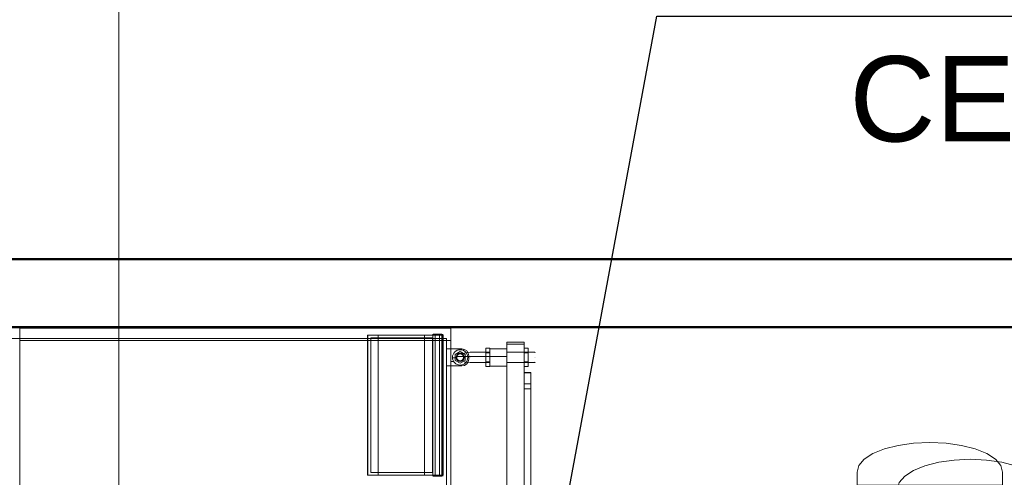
# Model space of a CAD drawing. Header units: metres. Extents: x -54598 to 1827199, y -329446 to -256744.
# Tile 74 of 256: x 12888 to 18652, y -265998 to -263317. Entities that reach past the tile are written whole.
import ezdxf
from ezdxf import colors
from ezdxf.entities.mleader import LeaderData, LeaderLine
from ezdxf.math import Vec2, Vec3

# ---------------------------------------------------------------- set-up
doc = ezdxf.new("R2010")
doc.units = ezdxf.units.M
for name, color, linetype, lineweight in [('A-WALL', 113, 'Continuous', 20), ('G-ANNO-SYMB', 7, 'Continuous', 9), ('M-EQPM', 7, 'Continuous', 20), ('P-PIPE', 7, 'Continuous', 20), ('ТС_труБы', 5, 'Continuous', 60)]:
    doc.layers.add(name, color=color, linetype=linetype, lineweight=lineweight)
doc.styles.add('ISO_1.0', font='isocpeur.ttf')

# ---------------------------------------------------------------- blocks, each defined once
blk = doc.blocks.new('ADSK_СтальСварка_Заглушка_ГОСТ17379-2001 - Исполнение 2-669850-В_Этаж 01_Сводный')
at = {"layer": 'P-PIPE', "color": 1}
for p, q in [((37.5, 213), (0, 213)), ((0, -213), (0, 213)), ((0, 213), (0, -213)), ((0, -213), (37.5, -213))]:
    blk.add_line(p, q, dxfattribs=at)
at = {"layer": 'P-PIPE', "color": 1, "flags": 128}
for points in [[(37.5, 213), (57, 207.7), (75.5, 191.9), (92.1, 166.5), (105.9, 132.8), (116.3, 92.4), (122.8, 47.4), (125, 0)], [(125, 0), (122.8, 47.4), (116.3, 92.4), (105.9, 132.8), (92.1, 166.5), (75.5, 191.9), (57, 207.7), (37.5, 213)], [(125, 0), (122.8, -47.4), (116.3, -92.4), (105.9, -132.8), (92.1, -166.5), (75.5, -191.9), (57, -207.7), (37.5, -213)], [(37.5, -213), (57, -207.7), (75.5, -191.9), (92.1, -166.5), (105.9, -132.8), (116.3, -92.4), (122.8, -47.4), (125, 0)]]:
    blk.add_lwpolyline(points, dxfattribs=at)
blk = doc.blocks.new('ADSK_СтальСварка_Заглушка_ГОСТ17379-2001 - Исполнение 2-V1-В_Этаж 01_Сводный')
at = {"layer": 'P-PIPE', "color": 5}
for p, q in [((37.5, 213), (0, 213)), ((0, -213), (0, 213)), ((0, 213), (0, -213)), ((0, -213), (37.5, -213))]:
    blk.add_line(p, q, dxfattribs=at)
at = {"layer": 'P-PIPE', "color": 5, "flags": 128}
for points in [[(37.5, 213), (57, 207.7), (75.5, 191.9), (92.1, 166.5), (105.9, 132.8), (116.3, 92.4), (122.8, 47.4), (125, 0)], [(125, 0), (122.8, 47.4), (116.3, 92.4), (105.9, 132.8), (92.1, 166.5), (75.5, 191.9), (57, 207.7), (37.5, 213)], [(125, 0), (122.8, -47.4), (116.3, -92.4), (105.9, -132.8), (92.1, -166.5), (75.5, -191.9), (57, -207.7), (37.5, -213)], [(37.5, -213), (57, -207.7), (75.5, -191.9), (92.1, -166.5), (105.9, -132.8), (116.3, -92.4), (122.8, -47.4), (125, 0)]]:
    blk.add_lwpolyline(points, dxfattribs=at)
blk = doc.blocks.new('fdsafdsf')
at = {"layer": 'A-WALL', "lineweight": 50}
for p, q in [((222724, 41661), (211524, 41661)), ((211724, 41461), (222524, 41461))]:
    blk.add_line(p, q, dxfattribs=at)
at = {"layer": 'G-ANNO-SYMB', "lineweight": 20}
blk.add_line((214776.5, 35249.2), (214776.5, 42871.7), dxfattribs=at)
at = {"layer": 'M-EQPM'}
for p, q in [((215748.1, 41458.1), (214487.1, 41458.1)), ((214487.1, 41458.1), (214487.1, 41457.3)), ((214487.1, 41457.3), (214487.1, 41458.1)), ((215748.1, 41458.1), (214487.1, 41458.1)), ((214487.1, 41457.3), (214487.1, 41458.1)), ((214487.1, 41458.1), (214487.1, 41457.3)), ((214487.1, 41422.1), (214487.1, 41457.3)), ((214487.1, 40790.9), (214487.1, 41457.3)), ((215623.1, 41459.1), (215693.1, 41459.1)), ((215623.1, 41458.1), (215623.1, 41459.1)), ((215693.1, 41458.1), (215623.1, 41458.1)), ((215630.1, 41460), (215630.1, 41459.1)), ((215630.1, 41460), (215630.1, 41459.1)), ((215632.9, 41461), (215633.1, 41461)), ((215632.9, 41461), (215633.1, 41461)), ((215633.1, 41461), (215633.2, 41461)), ((215633.1, 41461), (215633.2, 41461)), ((215633.1, 41460), (215633.1, 41460)), ((215633.1, 41460), (215633.1, 41460)), ((215633.1, 41460), (215633.1, 41460)), ((215633.1, 41460), (215633.1, 41460)), ((215633.1, 41459.1), (215633.1, 41459.1)), ((215633.1, 41459.1), (215633.1, 41459.1)), ((215633.1, 41459.1), (215633.1, 41459.1)), ((215633.1, 41459.1), (215633.1, 41459.1)), ((215636.1, 41459.1), (215636.1, 41460)), ((215636.1, 41459.1), (215636.1, 41460)), ((215649.1, 41459.1), (215649.1, 41458.1)), ((215649.1, 41459.1), (215649.1, 41458.1)), ((215662.1, 41459.1), (215654.1, 41459.1)), ((215654.1, 41459.1), (215654.1, 41459.1)), ((215654.1, 41458.1), (215654.1, 41459.1)), ((215654.1, 41458.1), (215654.1, 41459.1)), ((215654.1, 41458.1), (215654.1, 41459.1)), ((215654.1, 41458.1), (215654.1, 41458.1)), ((215654.1, 41458.1), (215662.1, 41458.1)), ((215662.1, 41459.1), (215662.1, 41459.1)), ((215662.1, 41458.1), (215662.1, 41459.1)), ((215662.1, 41458.1), (215662.1, 41459.1)), ((215662.1, 41458.1), (215662.1, 41459.1)), ((215662.1, 41458.1), (215662.1, 41458.1)), ((215667.1, 41458.1), (215667.1, 41459.1)), ((215667.1, 41458.1), (215667.1, 41459.1)), ((215680.1, 41460), (215680.1, 41459.1)), ((215680.1, 41460), (215680.1, 41459.1)), ((215682.9, 41461), (215683.1, 41461)), ((215682.9, 41461), (215683.1, 41461)), ((215683.1, 41461), (215683.2, 41461)), ((215683.1, 41461), (215683.2, 41461)), ((215683.1, 41460), (215683.1, 41460)), ((215683.1, 41460), (215683.1, 41460)), ((215683.1, 41460), (215683.1, 41460)), ((215683.1, 41460), (215683.1, 41460)), ((215683.1, 41459.1), (215683.1, 41459.1)), ((215683.1, 41459.1), (215683.1, 41459.1)), ((215683.1, 41459.1), (215683.1, 41459.1)), ((215683.1, 41459.1), (215683.1, 41459.1)), ((215686.1, 41459.1), (215686.1, 41460)), ((215686.1, 41459.1), (215686.1, 41460)), ((215693.1, 41459.1), (215693.1, 41458.1)), ((215748.1, 41458.1), (215748.1, 41457.3)), ((215748.1, 41457.3), (215748.1, 41458.1)), ((215748.1, 41457.3), (215748.1, 41458.1)), ((215748.1, 41458.1), (215748.1, 41457.3)), ((215748.1, 41457.3), (215748.1, 41422.1)), ((215748.1, 41457.3), (215748.1, 40790.9)), ((213239.6, 41427.9), (215735.6, 41427.9)), ((215748.1, 41422.1), (214487.1, 41422.1)), ((215504.1, 41438.1), (215702.6, 41438.1)), ((215504.1, 41028), (215504.1, 41438.1)), ((215505, 41438.1), (215505, 41028)), ((215507, 41438.1), (215505.1, 41438.1)), ((215505.1, 41438.1), (215536.1, 41438.1)), ((215505.1, 41028), (215505.1, 41438.1)), ((215514.1, 41430.1), (215695.1, 41430.1)), ((215514.1, 41036), (215514.1, 41430.1)), ((215536.1, 41438.1), (215544.8, 41438.1)), ((215536.1, 41028), (215536.1, 41438.1)), ((215544.8, 41438.1), (215671.3, 41438.1)), ((215671.3, 41438.1), (215695.8, 41438.1)), ((215671.3, 41028), (215671.3, 41438.1)), ((215671.3, 41438.1), (215695.3, 41438.1)), ((215671.3, 41438.1), (215671.3, 41028)), ((215695.1, 41036), (215695.1, 41430.1)), ((215695.3, 41438.1), (215695.3, 41028)), ((215695.6, 41438.1), (215695.6, 41028)), ((215695.8, 41438.1), (215705.5, 41438.1)), ((215695.9, 41440.9), (215695.9, 41025.5)), ((215695.9, 41438.1), (215695.9, 41028)), ((215697.2, 41440.9), (215696.5, 41440.9)), ((215696.5, 41440.9), (215715.1, 41440.9)), ((215696.5, 41438.1), (215697.2, 41438.1)), ((215697.2, 41438.1), (215722.2, 41438.1)), ((215702.6, 41028), (215702.6, 41438.1)), ((215705.5, 41438.1), (215715.1, 41438.1)), ((215715.1, 41440.9), (215722.2, 41440.9)), ((215715.1, 41025.5), (215715.1, 41440.9)), ((215715.1, 41438.1), (215715.1, 41028)), ((215726.1, 41438.1), (215716.4, 41438.1)), ((215722.2, 41440.9), (215722.2, 41025.5)), ((215722.2, 41438.1), (215726.1, 41438.1)), ((215722.2, 41438.1), (215722.2, 41028)), ((215724.5, 41025.5), (215724.5, 41440.9)), ((215726.3, 41028), (215726.3, 41438.1)), ((215735.6, 39956.9), (215735.6, 41427.9)), ((215780.6, 41397.9), (215735.6, 41397.9)), ((215735.6, 41397.9), (215735.6, 41347.9)), ((215780.6, 41397.9), (215735.6, 41397.9)), ((215735.6, 41397.9), (215735.6, 41347.9)), ((215780.6, 41397.9), (215735.6, 41397.9)), ((215735.6, 41397.9), (215735.6, 41347.9)), ((215780.6, 41397.9), (215735.6, 41397.9)), ((215735.6, 41397.9), (215735.6, 41347.9)), ((215850.6, 41386.2), (215850.6, 41399.5)), ((215862.6, 41399.5), (215850.6, 41399.5)), ((215850.6, 41386.2), (215850.6, 41399.5)), ((215862.6, 41399.5), (215850.6, 41399.5)), ((215862.6, 41399.5), (215862.6, 41386.2)), ((215862.6, 41399.5), (215862.6, 41386.2)), ((215863.5, 41398.4), (215862.6, 41397.4)), ((215863.5, 41398.4), (215862.6, 41397.4)), ((215912.6, 41398.4), (215863.5, 41398.4)), ((215912.6, 41398.4), (215863.5, 41398.4)), ((215912.6, 41417.9), (215962.6, 41417.9)), ((215912.6, 41411.9), (215912.6, 41417.9)), ((215912.6, 39973.9), (215912.6, 41411.9)), ((215956.6, 41411.9), (215912.6, 41411.9)), ((215912.6, 41411.9), (215962.6, 41411.9)), ((215962.6, 41411.9), (215956.6, 41411.9)), ((215957.6, 41411.9), (215962.6, 41411.9)), ((215962.6, 41417.9), (215962.6, 41411.9)), ((215962.6, 39973.9), (215962.6, 41411.9)), ((215962.6, 41386.2), (215962.6, 41399.5)), ((215974.6, 41399.5), (215962.6, 41399.5)), ((215962.6, 41386.2), (215962.6, 41399.5)), ((215974.6, 41399.5), (215962.6, 41399.5)), ((215974.6, 41399.5), (215974.6, 41386.2)), ((215974.6, 41399.5), (215974.6, 41386.2)), ((215765.6, 41371.4), (215755.6, 41371.4)), ((215775.6, 41390.2), (215760.6, 41381.6)), ((215775.6, 41390.2), (215760.6, 41381.6)), ((215760.6, 41381.6), (215760.6, 41364.2)), ((215760.6, 41381.6), (215760.6, 41364.2)), ((215760.6, 41364.2), (215775.6, 41355.6)), ((215760.6, 41364.2), (215775.6, 41355.6)), ((215912.6, 41375.4), (215765.6, 41375.4)), ((215790.6, 41381.6), (215775.6, 41390.2)), ((215790.6, 41381.6), (215775.6, 41390.2)), ((215775.6, 41355.6), (215790.6, 41364.2)), ((215775.6, 41355.6), (215790.6, 41364.2)), ((215804.8, 41387.9), (215787.5, 41385.6)), ((215804.8, 41387.9), (215787.5, 41385.6)), ((215787.5, 41372.9), (215787.5, 41372.9)), ((215787.5, 41372.9), (215787.5, 41372.9)), ((215787.5, 41372.9), (215787.5, 41372.9)), ((215787.5, 41372.9), (215787.5, 41372.9)), ((215790.6, 41364.2), (215790.6, 41381.6)), ((215790.6, 41364.2), (215790.6, 41381.6)), ((215800.6, 41367.9), (215800.6, 41377.9)), ((215800.6, 41367.9), (215800.6, 41377.9)), ((215800.6, 41367.9), (215800.6, 41377.9)), ((215800.6, 41367.9), (215800.6, 41377.9)), ((215862.6, 41387.9), (215804.8, 41387.9)), ((215862.6, 41387.9), (215804.8, 41387.9)), ((215804.8, 41372.9), (215804.8, 41372.9)), ((215804.8, 41372.9), (215804.8, 41372.9)), ((215804.8, 41372.9), (215804.8, 41372.9)), ((215804.8, 41372.9), (215804.8, 41372.9)), ((215850.6, 41359.6), (215850.6, 41386.2)), ((215862.6, 41386.2), (215850.6, 41386.2)), ((215862.6, 41386.2), (215850.6, 41386.2)), ((215850.6, 41359.6), (215850.6, 41386.2)), ((215862.6, 41386.2), (215850.6, 41386.2)), ((215862.6, 41386.2), (215850.6, 41386.2)), ((215862.6, 41386.2), (215862.6, 41359.6)), ((215862.6, 41386.2), (215862.6, 41359.6)), ((215862.6, 41372.9), (215862.6, 41372.9)), ((215862.6, 41372.9), (215862.6, 41372.9)), ((215862.6, 41372.9), (215862.6, 41372.9)), ((215862.6, 41372.9), (215862.6, 41372.9)), ((215862.6, 41372.9), (215862.6, 41372.9)), ((215862.6, 41372.9), (215862.6, 41372.9)), ((215862.6, 41372.9), (215862.6, 41372.9)), ((215862.6, 41372.9), (215862.6, 41372.9)), ((215863.5, 41372.9), (215863.5, 41372.9)), ((215863.5, 41372.9), (215863.5, 41372.9)), ((215863.5, 41372.9), (215863.5, 41372.9)), ((215863.5, 41372.9), (215863.5, 41372.9)), ((215963.2, 41387.9), (215912.6, 41387.9)), ((215963.2, 41387.9), (215912.6, 41387.9)), ((215912.6, 41372.9), (215912.6, 41372.9)), ((215912.6, 41372.9), (215912.6, 41372.9)), ((215912.6, 41372.9), (215912.6, 41372.9)), ((215912.6, 41372.9), (215912.6, 41372.9)), ((215912.6, 41372.9), (215912.6, 41372.9)), ((215912.6, 41372.9), (215912.6, 41372.9)), ((215912.6, 41372.9), (215912.6, 41372.9)), ((215912.6, 41372.9), (215912.6, 41372.9)), ((215962.6, 41359.6), (215962.6, 41386.2)), ((215974.6, 41386.2), (215962.6, 41386.2)), ((215974.6, 41386.2), (215962.6, 41386.2)), ((215962.6, 41359.6), (215962.6, 41386.2)), ((215974.6, 41386.2), (215962.6, 41386.2)), ((215974.6, 41386.2), (215962.6, 41386.2)), ((215994.1, 41387.9), (215963.2, 41387.9)), ((215994.1, 41387.9), (215963.2, 41387.9)), ((215974.6, 41386.2), (215974.6, 41359.6)), ((215974.6, 41386.2), (215974.6, 41359.6)), ((215995.6, 41386.4), (215994.1, 41387.9)), ((215995.6, 41386.4), (215994.1, 41387.9)), ((215994.1, 41372.9), (215994.1, 41372.9)), ((215994.1, 41372.9), (215994.1, 41372.9)), ((215994.1, 41372.9), (215994.1, 41372.9)), ((215994.1, 41372.9), (215994.1, 41372.9)), ((215995.6, 41372.9), (215995.6, 41372.9)), ((215995.6, 41372.9), (215995.6, 41372.9)), ((215995.6, 41372.9), (215995.6, 41372.9)), ((215995.6, 41372.9), (215995.6, 41372.9)), ((215735.6, 41347.9), (215780.6, 41347.9)), ((215735.6, 41347.9), (215780.6, 41347.9)), ((215735.6, 41347.9), (215780.6, 41347.9)), ((215735.6, 41347.9), (215780.6, 41347.9)), ((215755.6, 41360.9), (215748.1, 41360.9)), ((215787.5, 41360.2), (215804.8, 41357.9)), ((215787.5, 41360.2), (215804.8, 41357.9)), ((215804.8, 41357.9), (215862.6, 41357.9)), ((215804.8, 41357.9), (215862.6, 41357.9)), ((215850.6, 41346.3), (215850.6, 41359.6)), ((215862.6, 41359.6), (215850.6, 41359.6)), ((215850.6, 41359.6), (215862.6, 41359.6)), ((215850.6, 41346.3), (215850.6, 41359.6)), ((215862.6, 41359.6), (215850.6, 41359.6)), ((215850.6, 41359.6), (215862.6, 41359.6)), ((215862.6, 41346.3), (215850.6, 41346.3)), ((215862.6, 41346.3), (215850.6, 41346.3)), ((215862.6, 41359.6), (215862.6, 41346.3)), ((215862.6, 41359.6), (215862.6, 41346.3)), ((215862.6, 41348.4), (215863.5, 41347.4)), ((215862.6, 41348.4), (215863.5, 41347.4)), ((215863.5, 41347.4), (215912.6, 41347.4)), ((215863.5, 41347.4), (215912.6, 41347.4)), ((215912.6, 41357.9), (215963.2, 41357.9)), ((215912.6, 41357.9), (215963.2, 41357.9)), ((215962.6, 41346.3), (215962.6, 41359.6)), ((215974.6, 41359.6), (215962.6, 41359.6)), ((215962.6, 41359.6), (215974.6, 41359.6)), ((215962.6, 41346.3), (215962.6, 41359.6)), ((215974.6, 41359.6), (215962.6, 41359.6)), ((215962.6, 41359.6), (215974.6, 41359.6)), ((215974.6, 41346.3), (215962.6, 41346.3)), ((215974.6, 41346.3), (215962.6, 41346.3)), ((215963.2, 41357.9), (215994.1, 41357.9)), ((215963.2, 41357.9), (215994.1, 41357.9)), ((215974.6, 41359.6), (215974.6, 41346.3)), ((215974.6, 41359.6), (215974.6, 41346.3)), ((215994.1, 41357.9), (215995.6, 41359.4)), ((215994.1, 41357.9), (215995.6, 41359.4)), ((215962.6, 41328.1), (215962.6, 41328.9)), ((215982.6, 41328.9), (215962.6, 41328.9)), ((215962.6, 40057.7), (215962.6, 41328.1)), ((215982.6, 41328.1), (215962.6, 41328.1)), ((215982.6, 41328.1), (215962.6, 41328.1)), ((215982.6, 41328.9), (215982.6, 41328.1)), ((215982.6, 41328.1), (215982.6, 40057.7)), ((215982.6, 41295.4), (215962.6, 41295.4)), ((215982.6, 41295.4), (215962.6, 41295.4)), ((215962.6, 41280.4), (215962.6, 41295.4)), ((215962.6, 41295.4), (215962.6, 41280.4)), ((215962.6, 41280.4), (215962.6, 41295.4)), ((215962.6, 41295.4), (215962.6, 41280.4)), ((215962.6, 41280.4), (215982.6, 41280.4)), ((215962.6, 41280.4), (215982.6, 41280.4)), ((215982.6, 41280.4), (215982.6, 41295.4)), ((215982.6, 41295.4), (215982.6, 41280.4)), ((215982.6, 41280.4), (215982.6, 41295.4)), ((215982.6, 41295.4), (215982.6, 41280.4)), ((215702.6, 41028), (215504.1, 41028)), ((215536.1, 41028), (215505.1, 41028)), ((215505.1, 41028), (215507, 41028)), ((215695.1, 41036), (215514.1, 41036)), ((215544.8, 41028), (215536.1, 41028)), ((215671.3, 41028), (215544.8, 41028)), ((215695.8, 41028), (215671.3, 41028)), ((215695.3, 41028), (215671.3, 41028)), ((215705.5, 41028), (215695.8, 41028)), ((215697.2, 41028), (215696.5, 41028)), ((215715.1, 41025.5), (215696.5, 41025.5)), ((215696.5, 41025.5), (215697.2, 41025.5)), ((215722.2, 41028), (215697.2, 41028)), ((215715.1, 41028), (215705.5, 41028)), ((215722.2, 41025.5), (215715.1, 41025.5)), ((215716.4, 41028), (215726.1, 41028)), ((215726.1, 41028), (215722.2, 41028))]:
    blk.add_line(p, q, dxfattribs=at)
at = {"layer": 'M-EQPM', "flags": 128}
for points in [[(215630.1, 41460), (215630.2, 41460.1), (215630.4, 41460.2), (215630.5, 41460.3), (215630.7, 41460.4), (215630.8, 41460.4), (215631, 41460.5), (215631.2, 41460.6), (215631.3, 41460.7), (215631.5, 41460.7), (215631.7, 41460.8), (215631.9, 41460.8), (215632, 41460.9), (215632.2, 41460.9), (215632.4, 41460.9), (215632.6, 41460.9), (215632.8, 41461), (215632.9, 41461)], [(215630.1, 41460), (215630.2, 41460.1), (215630.4, 41460.2), (215630.5, 41460.3), (215630.7, 41460.4), (215630.8, 41460.4), (215631, 41460.5), (215631.2, 41460.6), (215631.3, 41460.7), (215631.5, 41460.7), (215631.7, 41460.8), (215631.9, 41460.8), (215632, 41460.9), (215632.2, 41460.9), (215632.4, 41460.9), (215632.6, 41460.9), (215632.8, 41461), (215632.9, 41461)], [(215633.1, 41461), (215633.1, 41461), (215633.1, 41461), (215633.1, 41461), (215633, 41461), (215633, 41461), (215633, 41461), (215633, 41461), (215633, 41461), (215633, 41461), (215633, 41461), (215633, 41461), (215633, 41461), (215633, 41461), (215633, 41461), (215633, 41461), (215633, 41461), (215633, 41461), (215633, 41461), (215633, 41461), (215633, 41461), (215633, 41461), (215633, 41461), (215633, 41461), (215633, 41461), (215633, 41461), (215632.9, 41461), (215632.9, 41461), (215632.9, 41461), (215632.9, 41461), (215632.9, 41461), (215632.9, 41461), (215632.9, 41461), (215632.9, 41461), (215632.9, 41461)], [(215632.9, 41461), (215632.9, 41461), (215632.9, 41461), (215632.9, 41461), (215632.9, 41461), (215632.9, 41461), (215632.9, 41461), (215632.9, 41461), (215632.9, 41461), (215633, 41461), (215633, 41461), (215633, 41461), (215633, 41461), (215633, 41461), (215633, 41461), (215633, 41461), (215633, 41461), (215633, 41461), (215633, 41461), (215633, 41461), (215633, 41461), (215633, 41461), (215633, 41461), (215633, 41461), (215633, 41461), (215633, 41461), (215633, 41461), (215633, 41461), (215633, 41461), (215633, 41461), (215633, 41461), (215633.1, 41461), (215633.1, 41461), (215633.1, 41461), (215633.1, 41461), (215633.1, 41461)], [(215633.1, 41461), (215633.1, 41461), (215633.1, 41461), (215633.1, 41461), (215633, 41461), (215633, 41461), (215633, 41461), (215633, 41461), (215633, 41461), (215633, 41461), (215633, 41461), (215633, 41461), (215633, 41461), (215633, 41461), (215633, 41461), (215633, 41461), (215633, 41461), (215633, 41461), (215633, 41461), (215633, 41461), (215633, 41461), (215633, 41461), (215633, 41461), (215633, 41461), (215633, 41461), (215633, 41461), (215632.9, 41461), (215632.9, 41461), (215632.9, 41461), (215632.9, 41461), (215632.9, 41461), (215632.9, 41461), (215632.9, 41461), (215632.9, 41461), (215632.9, 41461)], [(215632.9, 41461), (215632.9, 41461), (215632.9, 41461), (215632.9, 41461), (215632.9, 41461), (215632.9, 41461), (215632.9, 41461), (215632.9, 41461), (215632.9, 41461), (215633, 41461), (215633, 41461), (215633, 41461), (215633, 41461), (215633, 41461), (215633, 41461), (215633, 41461), (215633, 41461), (215633, 41461), (215633, 41461), (215633, 41461), (215633, 41461), (215633, 41461), (215633, 41461), (215633, 41461), (215633, 41461), (215633, 41461), (215633, 41461), (215633, 41461), (215633, 41461), (215633, 41461), (215633, 41461), (215633.1, 41461), (215633.1, 41461), (215633.1, 41461), (215633.1, 41461), (215633.1, 41461)], [(215633.1, 41461), (215633.1, 41461), (215633.1, 41461), (215633.1, 41461), (215633.1, 41461), (215633.1, 41461), (215633.1, 41461), (215633.1, 41461), (215633.1, 41461), (215633.1, 41461), (215633.1, 41461), (215633.1, 41461), (215633.1, 41461), (215633.1, 41461), (215633.1, 41461), (215633.1, 41461), (215633.2, 41461), (215633.2, 41461), (215633.2, 41461), (215633.2, 41461), (215633.2, 41461), (215633.2, 41461), (215633.2, 41461), (215633.2, 41461), (215633.2, 41461), (215633.2, 41461), (215633.2, 41461), (215633.2, 41461), (215633.2, 41461), (215633.2, 41461), (215633.2, 41461), (215633.2, 41461), (215633.2, 41461), (215633.2, 41461), (215633.2, 41461)], [(215633.2, 41461), (215633.2, 41461), (215633.2, 41461), (215633.2, 41461), (215633.2, 41461), (215633.2, 41461), (215633.2, 41461), (215633.2, 41461), (215633.2, 41461), (215633.2, 41461), (215633.2, 41461), (215633.2, 41461), (215633.2, 41461), (215633.2, 41461), (215633.2, 41461), (215633.2, 41461), (215633.2, 41461), (215633.2, 41461), (215633.2, 41461), (215633.2, 41461), (215633.1, 41461), (215633.1, 41461), (215633.1, 41461), (215633.1, 41461), (215633.1, 41461), (215633.1, 41461), (215633.1, 41461), (215633.1, 41461), (215633.1, 41461), (215633.1, 41461), (215633.1, 41461), (215633.1, 41461), (215633.1, 41461), (215633.1, 41461), (215633.1, 41461), (215633.1, 41461)], [(215633.1, 41461), (215633.1, 41461), (215633.1, 41461), (215633.1, 41461), (215633.1, 41461), (215633.1, 41461), (215633.1, 41461), (215633.1, 41461), (215633.1, 41461), (215633.1, 41461), (215633.1, 41461), (215633.1, 41461), (215633.1, 41461), (215633.1, 41461), (215633.1, 41461), (215633.1, 41461), (215633.2, 41461), (215633.2, 41461), (215633.2, 41461), (215633.2, 41461), (215633.2, 41461), (215633.2, 41461), (215633.2, 41461), (215633.2, 41461), (215633.2, 41461), (215633.2, 41461), (215633.2, 41461), (215633.2, 41461), (215633.2, 41461), (215633.2, 41461), (215633.2, 41461), (215633.2, 41461), (215633.2, 41461), (215633.2, 41461), (215633.2, 41461)], [(215633.2, 41461), (215633.2, 41461), (215633.2, 41461), (215633.2, 41461), (215633.2, 41461), (215633.2, 41461), (215633.2, 41461), (215633.2, 41461), (215633.2, 41461), (215633.2, 41461), (215633.2, 41461), (215633.2, 41461), (215633.2, 41461), (215633.2, 41461), (215633.2, 41461), (215633.2, 41461), (215633.2, 41461), (215633.2, 41461), (215633.2, 41461), (215633.2, 41461), (215633.1, 41461), (215633.1, 41461), (215633.1, 41461), (215633.1, 41461), (215633.1, 41461), (215633.1, 41461), (215633.1, 41461), (215633.1, 41461), (215633.1, 41461), (215633.1, 41461), (215633.1, 41461), (215633.1, 41461), (215633.1, 41461), (215633.1, 41461), (215633.1, 41461), (215633.1, 41461)], [(215633.2, 41461), (215633.4, 41461), (215633.6, 41460.9), (215633.8, 41460.9), (215633.9, 41460.9), (215634.1, 41460.9), (215634.3, 41460.8), (215634.5, 41460.8), (215634.6, 41460.7), (215634.8, 41460.7), (215635, 41460.6), (215635.2, 41460.5), (215635.3, 41460.4), (215635.5, 41460.4), (215635.6, 41460.3), (215635.8, 41460.2), (215635.9, 41460.1), (215636.1, 41460)], [(215633.2, 41461), (215633.4, 41461), (215633.6, 41460.9), (215633.8, 41460.9), (215633.9, 41460.9), (215634.1, 41460.9), (215634.3, 41460.8), (215634.5, 41460.8), (215634.6, 41460.7), (215634.8, 41460.7), (215635, 41460.6), (215635.2, 41460.5), (215635.3, 41460.4), (215635.5, 41460.4), (215635.6, 41460.3), (215635.8, 41460.2), (215635.9, 41460.1), (215636.1, 41460)], [(215680.1, 41460), (215680.2, 41460.1), (215680.4, 41460.2), (215680.5, 41460.3), (215680.7, 41460.4), (215680.8, 41460.4), (215681, 41460.5), (215681.2, 41460.6), (215681.3, 41460.7), (215681.5, 41460.7), (215681.7, 41460.8), (215681.9, 41460.8), (215682, 41460.9), (215682.2, 41460.9), (215682.4, 41460.9), (215682.6, 41460.9), (215682.8, 41461), (215682.9, 41461)], [(215680.1, 41460), (215680.2, 41460.1), (215680.4, 41460.2), (215680.5, 41460.3), (215680.7, 41460.4), (215680.8, 41460.4), (215681, 41460.5), (215681.2, 41460.6), (215681.3, 41460.7), (215681.5, 41460.7), (215681.7, 41460.8), (215681.9, 41460.8), (215682, 41460.9), (215682.2, 41460.9), (215682.4, 41460.9), (215682.6, 41460.9), (215682.8, 41461), (215682.9, 41461)], [(215683.1, 41461), (215683.1, 41461), (215683.1, 41461), (215683.1, 41461), (215683, 41461), (215683, 41461), (215683, 41461), (215683, 41461), (215683, 41461), (215683, 41461), (215683, 41461), (215683, 41461), (215683, 41461), (215683, 41461), (215683, 41461), (215683, 41461), (215683, 41461), (215683, 41461), (215683, 41461), (215683, 41461), (215683, 41461), (215683, 41461), (215683, 41461), (215683, 41461), (215683, 41461), (215683, 41461), (215682.9, 41461), (215682.9, 41461), (215682.9, 41461), (215682.9, 41461), (215682.9, 41461), (215682.9, 41461), (215682.9, 41461), (215682.9, 41461), (215682.9, 41461)], [(215682.9, 41461), (215682.9, 41461), (215682.9, 41461), (215682.9, 41461), (215682.9, 41461), (215682.9, 41461), (215682.9, 41461), (215682.9, 41461), (215682.9, 41461), (215683, 41461), (215683, 41461), (215683, 41461), (215683, 41461), (215683, 41461), (215683, 41461), (215683, 41461), (215683, 41461), (215683, 41461), (215683, 41461), (215683, 41461), (215683, 41461), (215683, 41461), (215683, 41461), (215683, 41461), (215683, 41461), (215683, 41461), (215683, 41461), (215683, 41461), (215683, 41461), (215683, 41461), (215683, 41461), (215683.1, 41461), (215683.1, 41461), (215683.1, 41461), (215683.1, 41461), (215683.1, 41461)], [(215683.1, 41461), (215683.1, 41461), (215683.1, 41461), (215683.1, 41461), (215683, 41461), (215683, 41461), (215683, 41461), (215683, 41461), (215683, 41461), (215683, 41461), (215683, 41461), (215683, 41461), (215683, 41461), (215683, 41461), (215683, 41461), (215683, 41461), (215683, 41461), (215683, 41461), (215683, 41461), (215683, 41461), (215683, 41461), (215683, 41461), (215683, 41461), (215683, 41461), (215683, 41461), (215683, 41461), (215682.9, 41461), (215682.9, 41461), (215682.9, 41461), (215682.9, 41461), (215682.9, 41461), (215682.9, 41461), (215682.9, 41461), (215682.9, 41461), (215682.9, 41461)], [(215682.9, 41461), (215682.9, 41461), (215682.9, 41461), (215682.9, 41461), (215682.9, 41461), (215682.9, 41461), (215682.9, 41461), (215682.9, 41461), (215682.9, 41461), (215683, 41461), (215683, 41461), (215683, 41461), (215683, 41461), (215683, 41461), (215683, 41461), (215683, 41461), (215683, 41461), (215683, 41461), (215683, 41461), (215683, 41461), (215683, 41461), (215683, 41461), (215683, 41461), (215683, 41461), (215683, 41461), (215683, 41461), (215683, 41461), (215683, 41461), (215683, 41461), (215683, 41461), (215683, 41461), (215683.1, 41461), (215683.1, 41461), (215683.1, 41461), (215683.1, 41461), (215683.1, 41461)], [(215683.1, 41461), (215683.1, 41461), (215683.1, 41461), (215683.1, 41461), (215683.1, 41461), (215683.1, 41461), (215683.1, 41461), (215683.1, 41461), (215683.1, 41461), (215683.1, 41461), (215683.1, 41461), (215683.1, 41461), (215683.1, 41461), (215683.1, 41461), (215683.1, 41461), (215683.1, 41461), (215683.2, 41461), (215683.2, 41461), (215683.2, 41461), (215683.2, 41461), (215683.2, 41461), (215683.2, 41461), (215683.2, 41461), (215683.2, 41461), (215683.2, 41461), (215683.2, 41461), (215683.2, 41461), (215683.2, 41461), (215683.2, 41461), (215683.2, 41461), (215683.2, 41461), (215683.2, 41461), (215683.2, 41461), (215683.2, 41461), (215683.2, 41461)], [(215683.2, 41461), (215683.2, 41461), (215683.2, 41461), (215683.2, 41461), (215683.2, 41461), (215683.2, 41461), (215683.2, 41461), (215683.2, 41461), (215683.2, 41461), (215683.2, 41461), (215683.2, 41461), (215683.2, 41461), (215683.2, 41461), (215683.2, 41461), (215683.2, 41461), (215683.2, 41461), (215683.2, 41461), (215683.2, 41461), (215683.2, 41461), (215683.2, 41461), (215683.1, 41461), (215683.1, 41461), (215683.1, 41461), (215683.1, 41461), (215683.1, 41461), (215683.1, 41461), (215683.1, 41461), (215683.1, 41461), (215683.1, 41461), (215683.1, 41461), (215683.1, 41461), (215683.1, 41461), (215683.1, 41461), (215683.1, 41461), (215683.1, 41461), (215683.1, 41461)], [(215683.1, 41461), (215683.1, 41461), (215683.1, 41461), (215683.1, 41461), (215683.1, 41461), (215683.1, 41461), (215683.1, 41461), (215683.1, 41461), (215683.1, 41461), (215683.1, 41461), (215683.1, 41461), (215683.1, 41461), (215683.1, 41461), (215683.1, 41461), (215683.1, 41461), (215683.1, 41461), (215683.2, 41461), (215683.2, 41461), (215683.2, 41461), (215683.2, 41461), (215683.2, 41461), (215683.2, 41461), (215683.2, 41461), (215683.2, 41461), (215683.2, 41461), (215683.2, 41461), (215683.2, 41461), (215683.2, 41461), (215683.2, 41461), (215683.2, 41461), (215683.2, 41461), (215683.2, 41461), (215683.2, 41461), (215683.2, 41461), (215683.2, 41461)], [(215683.2, 41461), (215683.2, 41461), (215683.2, 41461), (215683.2, 41461), (215683.2, 41461), (215683.2, 41461), (215683.2, 41461), (215683.2, 41461), (215683.2, 41461), (215683.2, 41461), (215683.2, 41461), (215683.2, 41461), (215683.2, 41461), (215683.2, 41461), (215683.2, 41461), (215683.2, 41461), (215683.2, 41461), (215683.2, 41461), (215683.2, 41461), (215683.2, 41461), (215683.1, 41461), (215683.1, 41461), (215683.1, 41461), (215683.1, 41461), (215683.1, 41461), (215683.1, 41461), (215683.1, 41461), (215683.1, 41461), (215683.1, 41461), (215683.1, 41461), (215683.1, 41461), (215683.1, 41461), (215683.1, 41461), (215683.1, 41461), (215683.1, 41461), (215683.1, 41461)], [(215683.2, 41461), (215683.4, 41461), (215683.6, 41460.9), (215683.8, 41460.9), (215683.9, 41460.9), (215684.1, 41460.9), (215684.3, 41460.8), (215684.5, 41460.8), (215684.6, 41460.7), (215684.8, 41460.7), (215685, 41460.6), (215685.2, 41460.5), (215685.3, 41460.4), (215685.5, 41460.4), (215685.6, 41460.3), (215685.8, 41460.2), (215685.9, 41460.1), (215686.1, 41460)], [(215683.2, 41461), (215683.4, 41461), (215683.6, 41460.9), (215683.8, 41460.9), (215683.9, 41460.9), (215684.1, 41460.9), (215684.3, 41460.8), (215684.5, 41460.8), (215684.6, 41460.7), (215684.8, 41460.7), (215685, 41460.6), (215685.2, 41460.5), (215685.3, 41460.4), (215685.5, 41460.4), (215685.6, 41460.3), (215685.8, 41460.2), (215685.9, 41460.1), (215686.1, 41460)]]:
    blk.add_lwpolyline(points, dxfattribs=at)
at = {"layer": 'M-EQPM'}
for centre, radius, start, end in [((215775.6, 41372.9), 22.5, 0, 180), ((215775.6, 41372.9), 22.5, 0, 180), ((215780.6, 41377.9), 20, 0, 90), ((215780.6, 41377.9), 20, 0, 90), ((215780.6, 41377.9), 20, 0, 90), ((215780.6, 41377.9), 20, 0, 90), ((215775.6, 41372.9), 22.5, 180, 0), ((215775.6, 41372.9), 22.5, 180, 0), ((215775.6, 41372.9), 12, 0, 180), ((215775.6, 41372.9), 12, 0, 180), ((215775.6, 41372.9), 12, 0, 180), ((215775.6, 41372.9), 12, 0, 180), ((215775.6, 41372.9), 12, 180, 0), ((215775.6, 41372.9), 12, 180, 0), ((215775.6, 41372.9), 12, 180, 0), ((215775.6, 41372.9), 12, 180, 0), ((215775.6, 41372.9), 11.9, 0, 180), ((215775.6, 41372.9), 11.9, 0, 180), ((215775.6, 41372.9), 11.9, 180, 0), ((215775.6, 41372.9), 11.9, 180, 0), ((215775.6, 41372.9), 10.5, 0, 180), ((215775.6, 41372.9), 10.5, 0, 180), ((215775.6, 41372.9), 10.5, 180, 0), ((215775.6, 41372.9), 10.5, 180, 0), ((215775.6, 41372.9), 10, 0, 180), ((215775.6, 41372.9), 10, 0, 180), ((215775.6, 41372.9), 10, 180, 0), ((215775.6, 41372.9), 10, 180, 0), ((215780.6, 41367.9), 20, 270, 0), ((215780.6, 41367.9), 20, 270, 0), ((215780.6, 41367.9), 20, 270, 0), ((215780.6, 41367.9), 20, 270, 0)]:
    blk.add_arc(centre, radius, start, end, dxfattribs=at)
at = {"layer": 'P-PIPE', "color": 5, "rotation": 90}
blk.add_blockref('ADSK_СтальСварка_Заглушка_ГОСТ17379-2001 - Исполнение 2-V1-В_Этаж 01_Сводный', (217150.6, 40999), dxfattribs=at)
at = {"layer": 'P-PIPE', "color": 1, "rotation": 90}
blk.add_blockref('ADSK_СтальСварка_Заглушка_ГОСТ17379-2001 - Исполнение 2-669850-В_Этаж 01_Сводный', (217269, 40949.6), dxfattribs=at)
blk = doc.blocks.new('_None')

msp = doc.modelspace()

# ---------------------------------------------------------------- block references
at = {"color": 5, "lineweight": 30, "xscale": 2, "yscale": 2, "zscale": 2}
msp.add_blockref('fdsafdsf', (-416084.8, -348041.5), dxfattribs=at)

# ---------------------------------------------------------------- next in the draw order: leaders
at = {"layer": 'ТС_труБы', "color": 5, "linetype": 'Continuous', "lineweight": 5}
ml = msp.add_multileader_mtext('Standard', dxfattribs=at)
ml.set_content('{\\fArial|b0|i0|c204|p34;\\C0;НАСОС ЦИРКУЛЯЦИИ /НАСОС СЕТЕВОЙ/ ГВС N=\\fArial|b0|i0|c0|p34;1.5\\fArial|b0|i0|c204|p34; КВТ}', color=250, style='ISO_1.0')
ml.set_leader_properties(color=250)
ml.set_arrow_properties(name='NONE')
ml.build(insert=Vec2(0, 0))
ml.multileader.update_dxf_attribs({"text_left_attachment_type": 6, "text_right_attachment_type": 6, "dogleg_length": 86.4, "arrow_head_size": 200})
ctx = ml.context
ctx.base_point, ctx.char_height, ctx.arrow_head_size, ctx.landing_gap_size, ctx.plane_origin = Vec3(16704.4, -263297.4), 500, 200, 200, Vec3(22863, -262204.9)
ctx.left_attachment, ctx.right_attachment, ctx.text_align_type = 6, 6, 1
notes = []
notes.append((ctx, [(1, (1, 1, 0), (16618, -263297.4), (1, 0), 86.4, [(2, [(15983.6, -272447.4), (16057.3, -266318.7)], 0, [])])]))
ctx.mtext.insert, ctx.mtext.width, ctx.mtext.alignment, ctx.mtext.flow_direction = Vec3(22085.7, -262697.4), 10718.881, 2, 5
ctx.mtext.has_bg_fill, ctx.mtext.bg_color, ctx.mtext.bg_scale_factor, ctx.mtext.bg_transparency, ctx.mtext.use_window_bg_color = 1, -1073741824, 1, 0, 1
for ctx, leaders in notes:
    for number, flags, end, landing, length, lines in leaders:
        leader = LeaderData()
        leader.index, (leader.has_last_leader_line, leader.has_dogleg_vector, leader.attachment_direction) = number, flags
        leader.last_leader_point, leader.dogleg_vector, leader.dogleg_length = Vec3(end), Vec3(landing), length
        for number, points, colour, breaks in lines:
            line = LeaderLine()
            line.index, line.vertices, line.color, line.breaks = number, Vec3.list(points), colors.encode_raw_color(colour), breaks
            leader.lines.append(line)
        ctx.leaders.append(leader)

doc.saveas('drawing.dxf')
